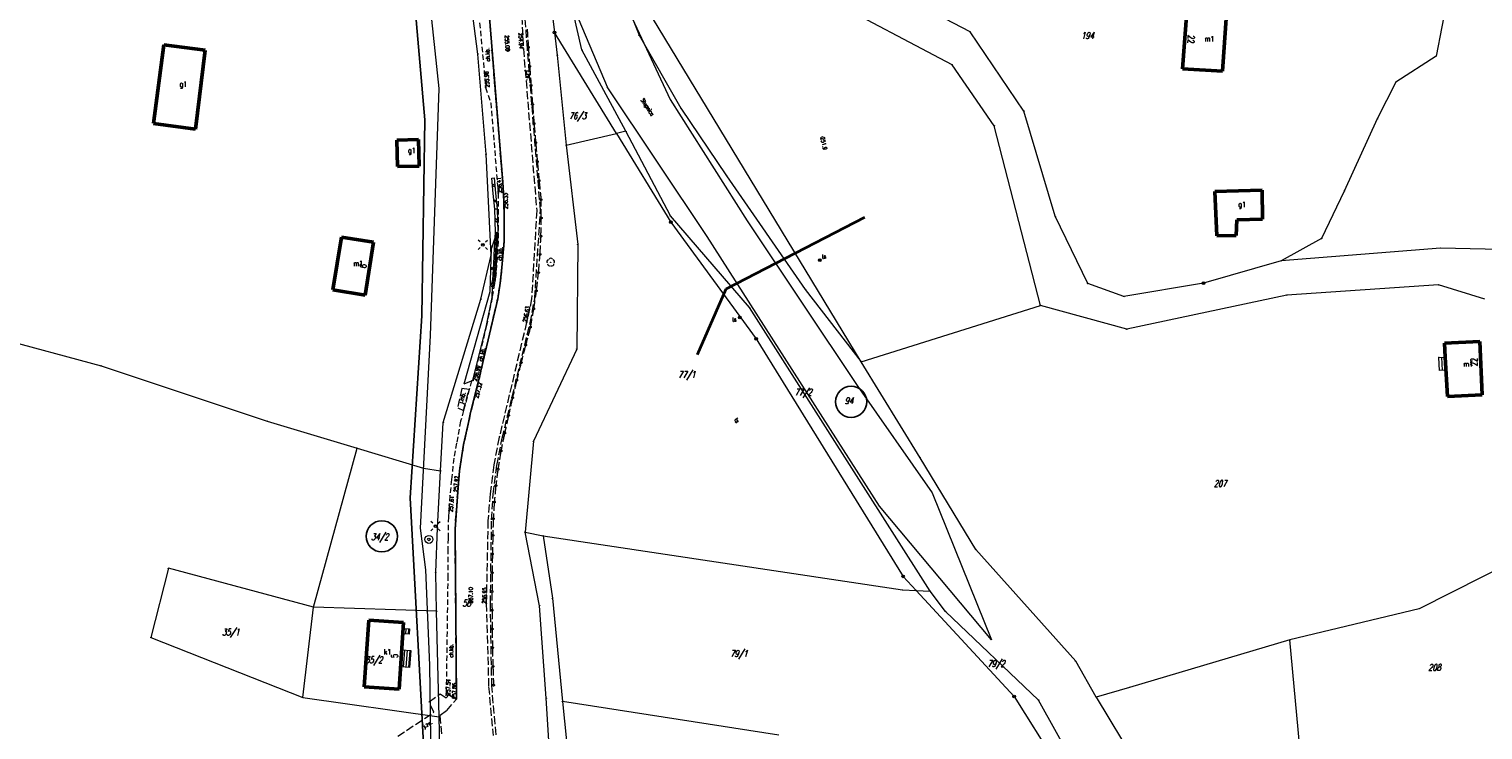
# Model space of a CAD drawing. Header units: metres. Extents: x 8389512 to 8390482, y 5507926 to 5510333.
# Tile 33 of 49: x 8389998 to 8390271, y 5509224 to 5509356. Entities that reach past the tile are written whole.
import ezdxf
from ezdxf.enums import TextEntityAlignment as Align

# ---------------------------------------------------------------- set-up
doc = ezdxf.new("R2010")
doc.units = ezdxf.units.M
doc.header["$MEASUREMENT"] = 0
for name, pattern in [('1', [0]), ('2_OTKC', [1.5, 1, -0.5]), ('2_OTKJ', [2, 1.5, -0.5]), ('2_OTKK', [0]), ('2_OTKR', [0]), ('2_OTWP', [0]), ('3_EGBB03', [0]), ('3_EGBS', [0]), ('3_EGBSG', [0]), ('3_EGBU_A', [0]), ('4_SULO', [0])]:
    doc.linetypes.add(name, pattern=pattern)
doc.layers.get('0').update_dxf_attribs({"color": 252, "linetype": 'CONTINUOUS', "lineweight": 100})
for name, color, linetype, lineweight in [('Dzialki', 252, '1', 18), ('EADTD_T_0', 252, 'CONTINUOUS', 25), ('EGBB_E_T_0', 252, 'CONTINUOUS', 20), ('EGBB_L_0', 252, '3_EGBU_A', 50), ('EGBE_L_3', 252, '3_EGBS', 18), ('Numery_dzialek', 252, 'CONTINUOUS', 13), ('OTD_L_12', 252, 'CONTINUOUS', 18), ('OTK_E_T_0', 252, 'CONTINUOUS', 0), ('OTK_E_T_1', 252, 'CONTINUOUS', 0), ('OTK_E_T_4', 252, 'CONTINUOUS', 0), ('OTK_L_0', 252, '2_OTKJ', 18), ('OTK_L_1', 252, '2_OTKK', 25), ('OTK_L_11', 252, 'CONTINUOUS', 18), ('OTK_L_2', 252, '2_OTKC', 18), ('OTK_L_5', 252, 'CONTINUOUS', 18), ('OTR_T_0', 252, 'CONTINUOUS', 18), ('OTW_E_T_0', 252, 'CONTINUOUS', 0), ('OTW_L_0', 252, '2_OTWP', 18), ('OTZ_T_0', 252, 'CONTINUOUS', 18), ('Oz działek', 3, 'CONTINUOUS', 25), ('PROJEKTOWANA KANALIZACJA', 1, 'CONTINUOUS', 25), ('PROJEKTOWANA WODA', 220, 'CONTINUOUS', 18), ('Punkty', 252, 'CONTINUOUS', 9), ('SUE_T_3', 252, 'CONTINUOUS', 18), ('SUL_L_1', 252, '4_SULO', 35), ('SUT_E_T_0', 252, 'CONTINUOUS', 0), ('SUT_T_0', 252, 'CONTINUOUS', 18), ('SUTP_E_T_0', 252, 'CONTINUOUS', 0), ('SUTR_T_0', 252, 'CONTINUOUS', 18), ('SUW_T_3', 252, 'CONTINUOUS', 18)]:
    doc.layers.add(name, color=color, linetype=linetype, lineweight=lineweight)
doc.styles.get("Standard").update_dxf_attribs({"font": 'Simplex.SHX', "width": 0.75})

# ---------------------------------------------------------------- blocks, each defined once
blk = doc.blocks.new('GRO')
at = {"linetype": 'Continuous'}
blk.add_circle((0, 0), 0.045, dxfattribs=at)
blk = doc.blocks.new('GRT')
at = {"linetype": 'Continuous'}
blk.add_circle((0, 0), 0.25, dxfattribs=at)
blk = doc.blocks.new('2_OTRS')
at = {"linetype": 'Continuous'}
blk.add_circle((0, 0), 0.045, dxfattribs=at)
blk = doc.blocks.new('2_OTZL')
at = {"linetype": 'Continuous'}
blk.add_circle((0, 0), 0.045, dxfattribs=at)
for centre, start, end in [((-0.36, 0.12), 102.1445, 221.86), ((0, 0.38), 30.1401, 149.8599), ((0.36, 0.12), 318.14, 77.8555), ((-0.22, -0.3), 174.1482, 293.8542), ((0.22, -0.3), 246.1458, 5.8518)]:
    blk.add_arc(centre, 0.375, start, end, dxfattribs=at)
blk = doc.blocks.new('4_SUEO_W')
at = {"linetype": 'Continuous'}
for p, q in [((-0.53035, 0.53035), (-0.8839, 0.8839)), ((0.53035, 0.53035), (0.8839, 0.8839)), ((-0.53035, -0.53035), (-0.8839, -0.8839)), ((0.53035, -0.53035), (0.8839, -0.8839))]:
    blk.add_line(p, q, dxfattribs=at)
blk.add_circle((0, 0), 0.025, dxfattribs=at)
blk = doc.blocks.new('4_SUPP')
at = {"linetype": 'Continuous'}
blk.add_circle((0, 0), 0.25, dxfattribs=at)
blk = doc.blocks.new('4_SUTK')
at = {"linetype": 'Continuous'}
for radius in [0.25, 0.225, 0.2, 0.175, 0.15, 0.125, 0.1, 0.075, 0.05, 0.025, 0.00715]:
    blk.add_circle((0, 0), radius, dxfattribs=at)
blk = doc.blocks.new('4_SUPS')
at = {"linetype": 'Continuous'}
blk.add_circle((0, 0), 0.0625, dxfattribs=at)
blk = doc.blocks.new('4_SUWS')
at = {"linetype": 'Continuous'}
for radius in [0.75, 0.25]:
    blk.add_circle((0, 0), radius, dxfattribs=at)

msp = doc.modelspace()

# ---------------------------------------------------------------- linework, layer by layer
at = {"layer": 'Dzialki'}
for p, q in [((8390107.86, 5509366.12), (8390112.47, 5509354.5)), ((8390174.72, 5509355.17), (8390150.45, 5509367.79)), ((8390082.16, 5509350.96), (8390080.23, 5509365.52)), ((8390095.33, 5509365.21), (8390096.57, 5509355)), ((8390101.72, 5509351.74), (8390098.62, 5509365.3)), ((8390154.22, 5509293.08), (8390111.52, 5509363.54)), ((8390171.34, 5509348.96), (8390145.44, 5509362.63)), ((8390264.8, 5509363.19), (8390262.34, 5509350.57)), ((8390184.84, 5509340.24), (8390174.72, 5509355.17)), ((8390108.21, 5509336.02), (8390096.57, 5509355)), ((8390096.57, 5509355), (8390097.09, 5509350.75)), ((8390112.47, 5509354.5), (8390120.34, 5509340.78)), ((8390083.7, 5509332.12), (8390082.16, 5509350.96)), ((8390097.09, 5509350.75), (8390098.78, 5509333.82)), ((8390110.01, 5509336.44), (8390101.72, 5509351.74)), ((8390262.34, 5509350.57), (8390254.81, 5509345.7)), ((8390179.27, 5509337.47), (8390171.34, 5509348.96)), ((8390254.81, 5509345.7), (8390251.29, 5509338.76)), ((8390120.34, 5509340.78), (8390128.94, 5509328.07)), ((8390190.75, 5509320.44), (8390184.84, 5509340.24)), ((8390251.29, 5509338.76), (8390245.07, 5509325.2)), ((8390098.78, 5509333.82), (8390108.21, 5509336.02)), ((8390110.01, 5509336.44), (8390108.21, 5509336.02)), ((8390108.21, 5509336.02), (8390118.44, 5509319.35)), ((8390118.38, 5509320.5), (8390110.01, 5509336.44)), ((8390187.95, 5509303.68), (8390179.27, 5509337.47)), ((8390098.78, 5509333.82), (8390100.93, 5509315.13)), ((8390084.64, 5509313.15), (8390083.7, 5509332.12)), ((8390128.94, 5509328.07), (8390143.72, 5509306.69)), ((8390245.07, 5509325.2), (8390240.82, 5509316.25)), ((8390133.23, 5509303.29), (8390118.38, 5509320.5)), ((8390196.84, 5509307.8), (8390190.75, 5509320.44)), ((8390118.44, 5509319.35), (8390134.48, 5509297.39)), ((8390100.93, 5509315.13), (8390100.74, 5509295.46)), ((8390240.82, 5509316.25), (8390233.25, 5509312.08)), ((8390263.17, 5509314.48), (8390233.25, 5509312.08)), ((8390279.3, 5509314.08), (8390263.17, 5509314.48)), ((8390082.74, 5509304.86), (8390084.64, 5509313.15)), ((8390233.25, 5509312.08), (8390218.64, 5509307.87)), ((8390143.72, 5509306.69), (8390154.22, 5509293.08)), ((8390203.65, 5509305.37), (8390196.84, 5509307.8)), ((8390218.64, 5509307.87), (8390203.65, 5509305.37)), ((8390262.79, 5509307.55), (8390234.28, 5509305.62)), ((8390271.52, 5509304.88), (8390262.79, 5509307.55)), ((8389962.81, 5509305.37), (8390011.29, 5509292.32)), ((8390075.65, 5509281.63), (8390082.74, 5509304.86)), ((8390167.19, 5509249.93), (8390133.23, 5509303.29)), ((8390154.22, 5509293.08), (8390187.95, 5509303.68)), ((8390204.19, 5509299.21), (8390187.95, 5509303.68)), ((8390234.28, 5509305.62), (8390204.19, 5509299.21)), ((8390100.74, 5509295.46), (8390092.6, 5509278.13)), ((8390134.48, 5509297.39), (8390162.11, 5509252.72)), ((8390011.29, 5509292.32), (8390042.56, 5509281.9)), ((8390165.33, 5509275.04), (8390154.22, 5509293.08)), ((8390042.56, 5509281.9), (8390059.44, 5509276.83)), ((8390075.14, 5509272.56), (8390075.65, 5509281.63)), ((8390051.24, 5509246.95), (8390059.44, 5509276.83)), ((8390059.44, 5509276.83), (8390071.9, 5509273.09)), ((8390092.6, 5509278.13), (8390091.03, 5509261.06)), ((8390071.9, 5509273.09), (8390075.14, 5509272.56)), ((8390175.79, 5509257.78), (8390165.33, 5509275.04)), ((8390074.54, 5509261.87), (8390075.14, 5509272.56)), ((8390074.23, 5509253.46), (8390074.54, 5509261.87)), ((8390093.77, 5509247.19), (8390091.03, 5509261.06)), ((8390091.03, 5509261.06), (8390094.41, 5509260.37)), ((8390094.41, 5509260.37), (8390096.18, 5509248.59)), ((8390094.41, 5509260.37), (8390162, 5509250.17)), ((8390194.59, 5509236.75), (8390175.79, 5509257.78)), ((8390023.95, 5509254.24), (8390020.68, 5509241.23)), ((8390051.24, 5509246.95), (8390023.95, 5509254.24)), ((8390277.97, 5509256.14), (8390259.17, 5509246.64)), ((8390074.4, 5509246.17), (8390074.23, 5509253.46)), ((8390162.11, 5509252.72), (8390164.58, 5509250.05)), ((8390096.18, 5509248.59), (8390098.06, 5509229.21)), ((8390162, 5509250.17), (8390164.58, 5509250.05)), ((8390164.58, 5509250.05), (8390167.19, 5509249.93)), ((8390164.58, 5509250.05), (8390183.02, 5509230.13)), ((8390170.11, 5509246.1), (8390167.19, 5509249.93)), ((8390049.26, 5509229.92), (8390051.24, 5509246.95)), ((8390074.4, 5509246.17), (8390051.24, 5509246.95)), ((8390074.85, 5509226.27), (8390074.4, 5509246.17)), ((8390095.01, 5509229.8), (8390093.77, 5509247.19)), ((8390187.59, 5509229.44), (8390170.11, 5509246.1)), ((8390259.17, 5509246.64), (8390234.88, 5509240.75)), ((8390020.68, 5509241.23), (8390049.26, 5509229.92)), ((8390234.88, 5509240.75), (8390204.7, 5509231.83)), ((8390237.2, 5509215.43), (8390234.88, 5509240.75)), ((8390198.4, 5509230.01), (8390194.59, 5509236.75)), ((8390049.26, 5509229.92), (8390074.85, 5509226.27)), ((8390095.79, 5509217.23), (8390095.01, 5509229.8)), ((8390183.02, 5509230.13), (8390191.58, 5509216.51)), ((8390196.7, 5509213.07), (8390187.59, 5509229.44)), ((8390204.7, 5509231.83), (8390198.4, 5509230.01)), ((8390198.4, 5509230.01), (8390206.33, 5509216.91)), ((8390098.06, 5509229.21), (8390099.2, 5509218.06)), ((8390138.76, 5509222.86), (8390098.06, 5509229.21)), ((8390075.16, 5509213.04), (8390074.85, 5509226.27))]:
    msp.add_line(p, q, dxfattribs=at)
at = {"layer": 'EGBB_L_0', "linetype": '3_EGBB03'}
for p, q in [((8390215.48, 5509358.91), (8390214.66, 5509348.19)), ((8390222.17, 5509347.75), (8390222.97, 5509358.5)), ((8390021.14, 5509337.91), (8390023.08, 5509352.72)), ((8390023.08, 5509352.72), (8390030.88, 5509351.68)), ((8390030.88, 5509351.68), (8390029.06, 5509336.85)), ((8390214.66, 5509348.19), (8390222.17, 5509347.75)), ((8390029.06, 5509336.85), (8390021.14, 5509337.91)), ((8390071.01, 5509334.87), (8390066.92, 5509334.78)), ((8390066.92, 5509334.78), (8390067.03, 5509329.79)), ((8390071.13, 5509329.88), (8390071.01, 5509334.87)), ((8390067.03, 5509329.79), (8390071.13, 5509329.88)), ((8390056.49, 5509316.54), (8390054.91, 5509306.64)), ((8390062.54, 5509315.58), (8390056.49, 5509316.54)), ((8390060.95, 5509305.59), (8390062.54, 5509315.58)), ((8390054.91, 5509306.64), (8390060.95, 5509305.59)), ((8390263.91, 5509296.58), (8390270.61, 5509296.88)), ((8390264.03, 5509293.96), (8390263.91, 5509296.58)), ((8390270.61, 5509296.88), (8390271.05, 5509286.84)), ((8390264.51, 5509286.58), (8390264.03, 5509293.96)), ((8390271.05, 5509286.84), (8390264.51, 5509286.58)), ((8390061.63, 5509244.49), (8390060.75, 5509231.97)), ((8390068.2, 5509244.03), (8390061.63, 5509244.49)), ((8390067.33, 5509231.51), (8390068.2, 5509244.03)), ((8390060.75, 5509231.97), (8390067.33, 5509231.51))]:
    msp.add_line(p, q, dxfattribs=at)
at = {"layer": 'EGBB_L_0', "linetype": '3_EGBU_A'}
for p, q in [((8390229.65, 5509325.37), (8390220.73, 5509325.12)), ((8390220.73, 5509325.12), (8390221.1, 5509316.76)), ((8390229.73, 5509319.89), (8390229.65, 5509325.37)), ((8390224.74, 5509316.83), (8390224.88, 5509319.8)), ((8390224.88, 5509319.8), (8390229.73, 5509319.89)), ((8390221.1, 5509316.76), (8390224.74, 5509316.83))]:
    msp.add_line(p, q, dxfattribs=at)
at = {"layer": 'EGBE_L_3', "linetype": '3_EGBSG'}
for p, q in [((8390262.86, 5509293.89), (8390264.03, 5509293.96)), ((8390068.12, 5509242.9), (8390069.32, 5509242.82)), ((8390067.84, 5509238.88), (8390069.55, 5509238.76))]:
    msp.add_line(p, q, dxfattribs=at)
at = {"layer": 'EGBE_L_3', "linetype": '3_EGBS'}
for p, q in [((8390263.02, 5509291.42), (8390262.86, 5509293.89)), ((8390263.36, 5509293.92), (8390263.51, 5509291.45)), ((8390263.86, 5509293.95), (8390264.01, 5509291.49)), ((8390264.03, 5509293.96), (8390264.19, 5509291.5)), ((8390264.19, 5509291.5), (8390263.02, 5509291.42)), ((8390068.12, 5509242.9), (8390068.05, 5509241.91)), ((8390068.05, 5509241.91), (8390068.12, 5509242.9)), ((8390069.26, 5509241.85), (8390068.05, 5509241.91)), ((8390068.62, 5509242.87), (8390068.55, 5509241.89)), ((8390069.12, 5509242.83), (8390069.05, 5509241.86)), ((8390069.32, 5509242.82), (8390069.26, 5509241.85)), ((8390067.62, 5509235.67), (8390067.84, 5509238.88)), ((8390068.34, 5509238.84), (8390068.11, 5509235.64)), ((8390068.84, 5509238.81), (8390068.61, 5509235.6)), ((8390069.34, 5509238.77), (8390069.11, 5509235.56)), ((8390069.55, 5509238.76), (8390069.32, 5509235.55)), ((8390069.32, 5509235.55), (8390067.62, 5509235.67))]:
    msp.add_line(p, q, dxfattribs=at)
for p in [(8390262.86, 5509293.89), (8390067.84, 5509238.88)]:
    msp.add_point(p, dxfattribs=at)
at = {"layer": 'OTD_L_12'}
for p, q in [((8390084.76, 5509327.64), (8390085.26, 5509327.68)), ((8390085.54, 5509324.77), (8390085.26, 5509327.68)), ((8390085.05, 5509324.72), (8390084.76, 5509327.64)), ((8390085.4, 5509326.23), (8390084.88, 5509326.47)), ((8390085.43, 5509325.94), (8390084.9, 5509326.18)), ((8390085.33, 5509321.81), (8390085.05, 5509324.72)), ((8390085.69, 5509323.31), (8390085.16, 5509323.55)), ((8390085.71, 5509323.02), (8390085.19, 5509323.26)), ((8390085.83, 5509321.85), (8390085.54, 5509324.77)), ((8390085.33, 5509321.81), (8390085.83, 5509321.85)), ((8390085.33, 5509321.82), (8390085.83, 5509321.84)), ((8390085.46, 5509317.42), (8390085.33, 5509321.82)), ((8390085.89, 5509319.64), (8390085.38, 5509320.06)), ((8390085.91, 5509319.2), (8390085.4, 5509319.62)), ((8390085.96, 5509317.44), (8390085.83, 5509321.84)), ((8390085.3, 5509314.47), (8390085.46, 5509317.44)), ((8390085.46, 5509317.44), (8390085.96, 5509317.42)), ((8390085.46, 5509317.42), (8390085.96, 5509317.44)), ((8390085.79, 5509314.45), (8390085.96, 5509317.42)), ((8390085.13, 5509311.5), (8390085.3, 5509314.47)), ((8390085.86, 5509315.63), (8390085.38, 5509315.96)), ((8390085.88, 5509315.93), (8390085.39, 5509316.26)), ((8390085.63, 5509311.48), (8390085.79, 5509314.45)), ((8390084.99, 5509308.52), (8390085.13, 5509311.5)), ((8390085.13, 5509311.5), (8390085.63, 5509311.48)), ((8390085.13, 5509311.5), (8390085.63, 5509311.48)), ((8390085.7, 5509312.66), (8390085.21, 5509312.99)), ((8390085.71, 5509312.96), (8390085.23, 5509313.29)), ((8390085.49, 5509308.5), (8390085.63, 5509311.48)), ((8390084.64, 5509307.33), (8390085, 5509308.58)), ((8390085, 5509308.58), (8390085.48, 5509308.44)), ((8390085.55, 5509309.69), (8390085.06, 5509310.01)), ((8390085.56, 5509309.99), (8390085.07, 5509310.31)), ((8390084.64, 5509307.33), (8390085.12, 5509307.19)), ((8390085.26, 5509307.69), (8390084.82, 5509307.95)), ((8390085.3, 5509307.82), (8390084.86, 5509308.08)), ((8390084.99, 5509308.52), (8390085.49, 5509308.5)), ((8390085.12, 5509307.19), (8390085.48, 5509308.44))]:
    msp.add_line(p, q, dxfattribs=at)
at = {"layer": 'OTK_L_0', "linetype": '2_OTKJ'}
for p, q in [((8390089.97, 5509365.99), (8390090.72, 5509351.95)), ((8390091.47, 5509352.02), (8390090.45, 5509366.02)), ((8390083.85, 5509363.66), (8390086.82, 5509326.86)), ((8390090.72, 5509351.95), (8390093.22, 5509321.52)), ((8390093.93, 5509321.64), (8390091.47, 5509352.02)), ((8390086.82, 5509326.86), (8390086.97, 5509324.83)), ((8390086.97, 5509324.83), (8390087.11, 5509320.73)), ((8390087.11, 5509320.73), (8390087.1, 5509315.73)), ((8390093.22, 5509321.52), (8390092.27, 5509304.95)), ((8390092.85, 5509304.93), (8390093.93, 5509321.64)), ((8390087.1, 5509315.73), (8390086.67, 5509310.81)), ((8390086.67, 5509310.81), (8390086.36, 5509307.89)), ((8390086.36, 5509307.89), (8390085.88, 5509304.92)), ((8390085.88, 5509304.92), (8390082.24, 5509289.25)), ((8390092.27, 5509304.95), (8390091.32, 5509300.46)), ((8390092, 5509300.41), (8390092.85, 5509304.93)), ((8390091.32, 5509300.46), (8390086.16, 5509278.87)), ((8390086.73, 5509278.7), (8390092, 5509300.41)), ((8390079.15, 5509288.07), (8390078.37, 5509284.43)), ((8390080.52, 5509287.86), (8390079.15, 5509288.07)), ((8390079.45, 5509283.89), (8390080.52, 5509287.86)), ((8390082.24, 5509289.25), (8390080.79, 5509283.54)), ((8390078.37, 5509284.43), (8390079.45, 5509283.89)), ((8390080.41, 5509281.63), (8390079.47, 5509277.55)), ((8390080.79, 5509283.54), (8390080.41, 5509281.63)), ((8390086.16, 5509278.87), (8390085.15, 5509273.67)), ((8390085.74, 5509273.6), (8390086.73, 5509278.7)), ((8390079.47, 5509277.55), (8390078.69, 5509272.55)), ((8390085.15, 5509273.67), (8390084.48, 5509268.23)), ((8390085.05, 5509268.17), (8390085.74, 5509273.6)), ((8390078.69, 5509272.55), (8390078.36, 5509268.56)), ((8390078.36, 5509268.56), (8390077.86, 5509261.58)), ((8390084.48, 5509268.23), (8390084.05, 5509263.19)), ((8390084.75, 5509263.34), (8390085.05, 5509268.17)), ((8390084.05, 5509263.19), (8390083.73, 5509247.59)), ((8390084.51, 5509247.62), (8390084.75, 5509263.34)), ((8390077.86, 5509261.58), (8390078.13, 5509229.65)), ((8390083.73, 5509247.59), (8390084.18, 5509231.98)), ((8390084.78, 5509232.1), (8390084.51, 5509247.62)), ((8390084.18, 5509231.98), (8390085.01, 5509222.76)), ((8390085.58, 5509222.92), (8390084.78, 5509232.1)), ((8390072.97, 5509229.14), (8390075.08, 5509230.6)), ((8390075.08, 5509230.6), (8390076.2, 5509229.85)), ((8390076.68, 5509230.45), (8390076.2, 5509229.85)), ((8390076.29, 5509227.48), (8390078.13, 5509229.65)), ((8390078.13, 5509229.65), (8390076.68, 5509230.45)), ((8390067.1, 5509222.64), (8390073.89, 5509227.16)), ((8390073.89, 5509227.16), (8390072.97, 5509229.14)), ((8390075.07, 5509226.59), (8390076.29, 5509227.48)), ((8390075.37, 5509223.07), (8390075.07, 5509226.59))]:
    msp.add_line(p, q, dxfattribs=at)
at = {"layer": 'OTK_L_1', "linetype": '2_OTKK'}
for p, q in [((8390086.82, 5509326.86), (8390083.85, 5509363.66)), ((8390086.97, 5509324.83), (8390086.82, 5509326.86)), ((8390087.11, 5509320.73), (8390086.97, 5509324.83)), ((8390087.1, 5509315.73), (8390087.11, 5509320.73)), ((8390086.67, 5509310.81), (8390087.1, 5509315.73)), ((8390086.36, 5509307.89), (8390086.67, 5509310.81)), ((8390085.88, 5509304.92), (8390086.36, 5509307.89)), ((8390082.24, 5509289.25), (8390085.88, 5509304.92)), ((8390080.79, 5509283.54), (8390082.24, 5509289.25)), ((8390079.47, 5509277.55), (8390080.41, 5509281.63)), ((8390080.41, 5509281.63), (8390080.79, 5509283.54)), ((8390078.69, 5509272.55), (8390079.47, 5509277.55)), ((8390078.36, 5509268.56), (8390078.69, 5509272.55)), ((8390077.86, 5509261.58), (8390078.36, 5509268.56)), ((8390078.13, 5509229.65), (8390077.86, 5509261.58)), ((8390076.19, 5509230.38), (8390076.68, 5509230.45)), ((8390076.68, 5509230.45), (8390078.13, 5509229.65))]:
    msp.add_line(p, q, dxfattribs=at)
at = {"layer": 'OTK_L_11', "linetype": '2_OTKJ'}
for centre in [(8390091.65, 5509352.24), (8390091.89, 5509348.65), (8390092.16, 5509345.07), (8390092.43, 5509341.48), (8390092.72, 5509337.89), (8390093.02, 5509334.31), (8390093.34, 5509330.73), (8390093.67, 5509327.15), (8390094.02, 5509323.57), (8390094.02, 5509323.57), (8390094.07, 5509320.13), (8390094.01, 5509316.7), (8390093.83, 5509313.27), (8390093.55, 5509309.85), (8390093.16, 5509306.44), (8390092.66, 5509303.04), (8390092.04, 5509299.6), (8390092.04, 5509299.6), (8390091.14, 5509296.22), (8390090.29, 5509292.92), (8390089.47, 5509289.62), (8390088.68, 5509286.31), (8390087.92, 5509282.99), (8390087.2, 5509279.66), (8390086.5, 5509276.32), (8390086.5, 5509276.32), (8390085.94, 5509272.88), (8390085.54, 5509269.79), (8390085.25, 5509266.68), (8390085.06, 5509263.56), (8390084.97, 5509260.42), (8390084.97, 5509260.42), (8390084.89, 5509256.92), (8390084.84, 5509253.4), (8390084.81, 5509249.87), (8390084.81, 5509246.35), (8390084.84, 5509242.82), (8390084.9, 5509239.3), (8390084.99, 5509235.77), (8390085.1, 5509232.25)]:
    msp.add_circle(centre, 0.17, dxfattribs=at)
for centre, radius, start, end in [((8391006.27, 5509413.5), 916.67, 183.61782, 183.82081), ((8391006.27, 5509413.5), 916.67, 183.84265, 184.04564), ((8391006.27, 5509413.5), 916.67, 184.06748, 184.27047), ((8391006.27, 5509413.5), 916.67, 184.29231, 184.4953), ((8391006.27, 5509413.5), 916.67, 184.51714, 184.72013), ((8391006.27, 5509413.5), 916.67, 184.74197, 184.94496), ((8391006.27, 5509413.5), 916.67, 184.9668, 185.16979), ((8391006.27, 5509413.5), 916.67, 185.19163, 185.39462), ((8391006.27, 5509413.5), 916.67, 185.41646, 185.61945), ((8389986.74, 5509320.36), 107.33, 359.9655, 1.6205), ((8389986.74, 5509320.36), 107.33, 358.1325, 359.7874), ((8389986.74, 5509320.36), 107.33, 356.2994, 357.9544), ((8389986.74, 5509320.36), 107.33, 354.4664, 356.1214), ((8389986.74, 5509320.36), 107.33, 352.6334, 354.2883), ((8389986.74, 5509320.36), 107.33, 350.8003, 352.4553), ((8389986.74, 5509320.36), 107.33, 348.9407, 350.6223), ((8390450.33, 5509202.04), 371.34, 164.7955, 165.2815), ((8390450.33, 5509202.04), 371.34, 165.3325, 165.807), ((8390450.33, 5509202.04), 371.34, 165.858, 166.3325), ((8390450.33, 5509202.04), 371.34, 166.3835, 166.8579), ((8390450.33, 5509202.04), 371.34, 166.909, 167.3834), ((8390450.33, 5509202.04), 371.34, 167.4345, 167.9089), ((8390450.33, 5509202.04), 371.34, 167.96, 168.4344), ((8390179.42, 5509259.35), 94.46, 169.7625, 171.6732), ((8390179.42, 5509259.35), 94.46, 171.8572, 173.5675), ((8390179.42, 5509259.35), 94.46, 173.7516, 175.4619), ((8390179.42, 5509259.35), 94.46, 175.646, 177.3563), ((8390179.42, 5509259.35), 94.46, 177.5403, 179.2507), ((8390535.39, 5509248.41), 450.58, 178.4959, 178.8965), ((8390535.39, 5509248.41), 450.58, 178.94, 179.3447), ((8390535.39, 5509248.41), 450.58, 179.3883, 179.793), ((8390535.39, 5509248.41), 450.58, 179.8365, 180.2412), ((8390535.39, 5509248.41), 450.58, 180.2847, 180.6894), ((8390535.39, 5509248.41), 450.58, 180.733, 181.1377), ((8390535.39, 5509248.41), 450.58, 181.1812, 181.5859), ((8390535.39, 5509248.41), 450.58, 181.6295, 182.0341)]:
    msp.add_arc(centre, radius, start, end, dxfattribs=at)
at = {"layer": 'OTK_L_2', "linetype": '2_OTKC'}
for p, q in [((8390086.82, 5509326.86), (8390083.85, 5509363.66)), ((8390082.49, 5509356.82), (8390083.62, 5509344.65)), ((8390083.62, 5509344.65), (8390084.57, 5509341.77)), ((8390084.57, 5509341.77), (8390085.98, 5509324.8)), ((8390086.97, 5509324.83), (8390086.82, 5509326.86)), ((8390085.98, 5509324.8), (8390085.99, 5509315.77)), ((8390087.11, 5509320.73), (8390086.97, 5509324.83)), ((8390087.1, 5509315.73), (8390087.11, 5509320.73)), ((8390085.99, 5509315.77), (8390085.58, 5509309.87)), ((8390086.67, 5509310.81), (8390087.1, 5509315.73)), ((8390085.58, 5509309.87), (8390085.29, 5509307.8)), ((8390086.36, 5509307.89), (8390086.67, 5509310.81)), ((8390085.29, 5509307.8), (8390084.84, 5509305.16)), ((8390085.88, 5509304.92), (8390086.36, 5509307.89)), ((8390082.24, 5509289.25), (8390085.88, 5509304.92)), ((8390084.84, 5509305.16), (8390083.79, 5509299.88)), ((8390083.79, 5509299.88), (8390081.21, 5509289.55)), ((8390080.95, 5509289.48), (8390080.52, 5509287.86)), ((8390081.21, 5509289.55), (8390080.95, 5509289.48)), ((8390080.52, 5509287.86), (8390079.45, 5509283.89)), ((8390080.79, 5509283.54), (8390082.24, 5509289.25)), ((8390078.91, 5509281.89), (8390078.15, 5509277.78)), ((8390079.45, 5509283.89), (8390078.91, 5509281.89)), ((8390079.47, 5509277.55), (8390080.41, 5509281.63)), ((8390080.41, 5509281.63), (8390080.79, 5509283.54)), ((8390078.15, 5509277.78), (8390077.64, 5509274.92)), ((8390078.69, 5509272.55), (8390079.47, 5509277.55)), ((8390077.64, 5509274.92), (8390077.19, 5509270.93)), ((8390077.19, 5509270.93), (8390076.91, 5509267.89)), ((8390078.36, 5509268.56), (8390078.69, 5509272.55)), ((8390076.91, 5509267.89), (8390076.61, 5509263.92)), ((8390077.86, 5509261.58), (8390078.36, 5509268.56)), ((8390076.61, 5509263.92), (8390076.54, 5509259.87)), ((8390076.54, 5509259.87), (8390076.51, 5509257.88)), ((8390078.13, 5509229.65), (8390077.86, 5509261.58)), ((8390076.51, 5509257.88), (8390076.5, 5509252.85)), ((8390076.5, 5509252.85), (8390076.19, 5509230.38)), ((8390076.19, 5509230.38), (8390076.68, 5509230.45)), ((8390076.68, 5509230.45), (8390078.13, 5509229.65))]:
    msp.add_line(p, q, dxfattribs=at)
at = {"layer": 'OTK_L_5', "linetype": '2_OTKR'}
for p, q in [((8390085.71, 5509317.43), (8390084.73, 5509314.48)), ((8390085.38, 5509311.49), (8390085.71, 5509317.43)), ((8390084.48, 5509306.29), (8390084.73, 5509314.48)), ((8390085.24, 5509308.51), (8390085.38, 5509311.49)), ((8390079.55, 5509288.96), (8390084.48, 5509306.29)), ((8390084.84, 5509305.16), (8390084.88, 5509307.26)), ((8390084.88, 5509307.26), (8390085.24, 5509308.51)), ((8390083.79, 5509299.88), (8390084.84, 5509305.16)), ((8390081.21, 5509289.55), (8390083.79, 5509299.88)), ((8390079.55, 5509288.96), (8390080.95, 5509289.48)), ((8390080.95, 5509289.48), (8390081.21, 5509289.55))]:
    msp.add_line(p, q, dxfattribs=at)
at = {"layer": 'OTW_L_0', "linetype": '2_OTWP'}
for p, q in [((8390099.75, 5509360.66), (8390106.5, 5509344.82)), ((8390109.01, 5509362.3), (8390118.3, 5509342.39)), ((8390125.26, 5509316.63), (8390106.5, 5509344.82)), ((8390118.3, 5509342.39), (8390132.81, 5509319.56)), ((8390132.81, 5509319.56), (8390153.5, 5509288.64)), ((8390157.71, 5509265.9), (8390125.26, 5509316.63)), ((8390153.5, 5509288.64), (8390167.59, 5509268.43)), ((8390167.59, 5509268.43), (8390178.77, 5509240.79)), ((8390178.77, 5509240.79), (8390157.71, 5509265.9))]:
    msp.add_line(p, q, dxfattribs=at)
at = {"layer": 'Oz działek', "linetype": 'Continuous'}
for centre in [(8390152.34, 5509285.55), (8390064.09, 5509260.25)]:
    msp.add_circle(centre, 2.94, dxfattribs=at)
at = {"layer": 'PROJEKTOWANA KANALIZACJA', "linetype": 'Continuous'}
for p, q in [((8390072.18, 5509338.6), (8390069.38, 5509371.12)), ((8390071.61, 5509301.74), (8390072.18, 5509338.6)), ((8390069.43, 5509267.48), (8390071.61, 5509301.74)), ((8390074.16, 5509179.39), (8390069.43, 5509267.48))]:
    msp.add_line(p, q, dxfattribs=at)
at = {"layer": 'PROJEKTOWANA WODA', "linetype": 'Continuous'}
for p, q in [((8390074.88, 5509344.49), (8390072.16, 5509370.2)), ((8390073.26, 5509298.01), (8390074.88, 5509344.49)), ((8390071.34, 5509261.77), (8390073.26, 5509298.01)), ((8390072.4, 5509253.97), (8390071.34, 5509261.77)), ((8390073.15, 5509236.04), (8390072.4, 5509253.97)), ((8390073.39, 5509215.01), (8390073.15, 5509236.04))]:
    msp.add_line(p, q, dxfattribs=at)
at = {"layer": 'SUL_L_1', "linetype": '4_SULO'}
for p, q in [((8390154.87, 5509320.24), (8390128.8, 5509306.76)), ((8390128.8, 5509306.76), (8390123.37, 5509294.4))]:
    msp.add_line(p, q, dxfattribs=at)

# ---------------------------------------------------------------- block references
at = {"layer": 'OTR_T_0'}
for p in [(8390087.8, 5509351.48), (8390090.72, 5509351.95), (8390083.62, 5509344.65), (8390085.98, 5509324.8), (8390086.97, 5509324.83), (8390091.32, 5509300.46), (8390081.21, 5509289.55), (8390082.24, 5509289.25), (8390076.91, 5509267.89), (8390078.36, 5509268.56), (8390080.81, 5509247.65), (8390083.73, 5509247.59), (8390076.19, 5509230.38), (8390078.13, 5509229.65)]:
    msp.add_blockref('2_OTRS', p, dxfattribs=at)
at = {"layer": 'OTZ_T_0'}
msp.add_blockref('2_OTZL', (8390095.86, 5509311.79), dxfattribs=at)
at = {"layer": 'Punkty'}
for name, p in [('GRT', (8390096.57, 5509355)), ('GRO', (8390174.72, 5509355.17)), ('GRO', (8390112.47, 5509354.5)), ('GRO', (8390082.16, 5509350.96)), ('GRO', (8390097.09, 5509350.75)), ('GRO', (8390101.72, 5509351.74)), ('GRO', (8390262.34, 5509350.57)), ('GRO', (8390171.34, 5509348.96)), ('GRO', (8390254.81, 5509345.7)), ('GRO', (8390120.34, 5509340.78)), ('GRO', (8390184.84, 5509340.24)), ('GRO', (8390251.29, 5509338.76)), ('GRO', (8390108.21, 5509336.02)), ('GRO', (8390110.01, 5509336.44)), ('GRO', (8390179.27, 5509337.47)), ('GRO', (8390098.78, 5509333.82)), ('GRO', (8390083.7, 5509332.12)), ('GRO', (8390128.94, 5509328.07)), ('GRO', (8390245.07, 5509325.2)), ('GRT', (8390118.44, 5509319.35)), ('GRO', (8390118.38, 5509320.5)), ('GRO', (8390190.75, 5509320.44)), ('GRO', (8390100.93, 5509315.13)), ('GRO', (8390240.82, 5509316.25)), ('GRO', (8390263.17, 5509314.48)), ('GRO', (8390084.64, 5509313.15)), ('GRO', (8390233.25, 5509312.08)), ('GRO', (8390143.72, 5509306.69)), ('GRO', (8390196.84, 5509307.8)), ('GRT', (8390218.64, 5509307.87)), ('GRO', (8390262.79, 5509307.55)), ('GRO', (8390082.74, 5509304.86)), ('GRO', (8390133.23, 5509303.29)), ('GRO', (8390187.95, 5509303.68)), ('GRO', (8390203.65, 5509305.37)), ('GRO', (8390234.28, 5509305.62)), ('GRT', (8390134.48, 5509297.39)), ('GRO', (8390204.19, 5509299.21)), ('GRO', (8390100.74, 5509295.46)), ('GRO', (8390011.29, 5509292.32)), ('GRO', (8390154.22, 5509293.08)), ('GRO', (8390042.56, 5509281.9)), ('GRO', (8390075.65, 5509281.63)), ('GRO', (8390059.44, 5509276.83)), ('GRO', (8390092.6, 5509278.13)), ('GRO', (8390071.9, 5509273.09)), ('GRO', (8390165.33, 5509275.04)), ('GRO', (8390075.14, 5509272.56)), ('GRO', (8390074.54, 5509261.87)), ('GRO', (8390091.03, 5509261.06)), ('GRO', (8390094.41, 5509260.37)), ('GRO', (8390175.79, 5509257.78)), ('GRO', (8390023.95, 5509254.24)), ('GRO', (8390074.23, 5509253.46)), ('GRT', (8390162.11, 5509252.72)), ('GRO', (8390096.18, 5509248.59)), ('GRO', (8390162, 5509250.17)), ('GRO', (8390164.58, 5509250.05)), ('GRO', (8390167.19, 5509249.93)), ('GRO', (8390051.24, 5509246.95)), ('GRO', (8390074.4, 5509246.17)), ('GRO', (8390093.77, 5509247.19)), ('GRO', (8390170.11, 5509246.1)), ('GRO', (8390259.17, 5509246.64)), ('GRO', (8390020.68, 5509241.23)), ('GRO', (8390234.88, 5509240.75)), ('GRO', (8390194.59, 5509236.75)), ('GRO', (8390049.26, 5509229.92)), ('GRO', (8390095.01, 5509229.8)), ('GRO', (8390098.06, 5509229.21)), ('GRT', (8390183.02, 5509230.13)), ('GRO', (8390187.59, 5509229.44)), ('GRO', (8390198.4, 5509230.01)), ('GRO', (8390204.7, 5509231.83)), ('GRO', (8390074.85, 5509226.27))]:
    msp.add_blockref(name, p, dxfattribs=at)
at = {"layer": 'SUE_T_3'}
for name, p in [('4_SUEO_W', (8390083.09, 5509315.09)), ('4_SUPP', (8390083.09, 5509315.09)), ('4_SUEO_W', (8390074.19, 5509262.17)), ('4_SUPP', (8390074.19, 5509262.17))]:
    msp.add_blockref(name, p, dxfattribs=at)
at = {"layer": 'SUT_T_0'}
for p in [(8390146.44, 5509312.21), (8390131.39, 5509301.41)]:
    msp.add_blockref('4_SUTK', p, dxfattribs=at)
at = {"layer": 'SUTR_T_0'}
msp.add_blockref('4_SUPS', (8390146.92, 5509335.36), dxfattribs=at)
at = {"layer": 'SUW_T_3'}
msp.add_blockref('4_SUWS', (8390072.96, 5509259.68), dxfattribs=at)

# ---------------------------------------------------------------- texts
at = {"layer": 'EADTD_T_0', "width": 0.7}
for s, rotation, p in [('22', 265.8377, (8390215.65, 5509353.77)), ('6', 82.48, (8390061.19, 5509311)), ('22', 91.23, (8390270.15, 5509293.05)), ('5', 88.26, (8390067.12, 5509237.75))]:
    msp.add_text(s, height=1.25, rotation=rotation, dxfattribs=at).set_placement(p, align=Align.CENTER)
at = {"layer": 'EGBB_E_T_0', "width": 0.7}
for s, p in [('m1', (8390218.82, 5509353.34)), ('g1', (8390026.04, 5509344.79)), ('g1', (8390069.02, 5509332.33)), ('g1', (8390225.14, 5509322.19)), ('m1', (8390058.72, 5509311.09)), ('m1', (8390267.47, 5509292.17)), ('k1', (8390064.48, 5509238))]:
    msp.add_text(s, height=1, dxfattribs=at).set_placement(p)
at = {"layer": 'Numery_dzialek', "oblique": 15, "width": 0.7}
for s, p in [('194', (8390195.62, 5509355.06)), ('76/3', (8390099.28, 5509339.96)), ('77/1', (8390119.82, 5509291.3)), ('77/2', (8390141.72, 5509287.97)), ('94', (8390151.16, 5509286.39)), ('207', (8390220.56, 5509270.83)), ('58', (8390079.25, 5509248.33)), ('79/1', (8390129.61, 5509238.82)), ('79/2', (8390177.98, 5509236.94)), ('208', (8390260.87, 5509236.23))]:
    msp.add_text(s, height=1.25, dxfattribs=at).set_placement(p, align=Align.TOP_LEFT)
for s, p in [('34/2', (8390063.71, 5509260.07)), ('35/1', (8390035.67, 5509242.15)), ('35/2', (8390062.57, 5509236.92))]:
    msp.add_text(s, height=1.25, dxfattribs=at).set_placement(p, align=Align.MIDDLE)
at = {"layer": 'OTK_E_T_0', "lineweight": 9, "width": 0.7}
for s, rotation, p in [('j.zw.', 274.4525, (8390091.57, 5509346.97)), ('j.mb.', 71.8473, (8390079.29, 5509286.27)), ('j.zw.', 29.7192, (8390072.74, 5509224.85))]:
    msp.add_text(s, height=0.75, rotation=rotation, dxfattribs=at).set_placement(p, align=Align.MIDDLE)
at = {"layer": 'OTK_E_T_1', "lineweight": 9, "width": 0.7}
for rotation, p in [(92.9917, (8390083.99, 5509350.85)), (84.7299, (8390086.34, 5509313.41)), (76.3282, (8390082.92, 5509294.46)), (88.9138, (8390077.13, 5509238.73))]:
    msp.add_text('ch.kb.', height=0.75, rotation=rotation, dxfattribs=at).set_placement(p, align=Align.MIDDLE)
at = {"layer": 'OTK_E_T_4', "lineweight": 9, "width": 0.7}
msp.add_text('w.', height=0.75, rotation=87.0514, dxfattribs=at).set_placement((8390084.74, 5509310.81), align=Align.MIDDLE)
at = {"layer": 'OTR_T_0', "lineweight": 9, "width": 0.7}
msp.add_text('255.08', height=0.75, rotation=274.4003, dxfattribs=at).set_placement((8390087.8, 5509351.48), align=Align.MIDDLE_RIGHT)
for s, rotation, p in [('254.94', 273.0578, (8390090.72, 5509351.95)), ('256.33', 91.953, (8390086.97, 5509324.83)), ('257.32', 75.753, (8390082.24, 5509289.25)), ('257.61', 85.6786, (8390076.91, 5509267.89))]:
    msp.add_text(s, height=0.75, rotation=rotation, dxfattribs=at).set_placement(p, align=Align.TOP_RIGHT)
for s, rotation, p in [('255.98', 95.3048, (8390083.62, 5509344.65)), ('256.41', 94.7497, (8390085.98, 5509324.8)), ('256.99', 75.9768, (8390081.21, 5509289.55)), ('257.54', 89.2096, (8390076.19, 5509230.38))]:
    msp.add_text(s, height=0.75, rotation=rotation, dxfattribs=at).set_placement(p, align=Align.TOP_LEFT)
for s, rotation, p in [('256.63', 78.0535, (8390091.32, 5509300.46)), ('257.92', 85.905, (8390078.36, 5509268.56)), ('256.95', 88.8249, (8390083.73, 5509247.59)), ('257.86', 90.4845, (8390078.13, 5509229.65))]:
    msp.add_text(s, height=0.75, rotation=rotation, dxfattribs=at).set_placement(p)
msp.add_text('257.10', height=0.75, rotation=90.1232, dxfattribs=at).set_placement((8390080.81, 5509247.65), align=Align.MIDDLE_LEFT)
at = {"layer": 'OTW_E_T_0', "lineweight": 9, "width": 0.7}
msp.add_text('Stupnica', height=0.75, rotation=302.7995, dxfattribs=at).set_placement((8390113.98, 5509340.92), align=Align.MIDDLE)
at = {"layer": 'SUT_E_T_0', "lineweight": 9, "width": 0.7}
for p in [(8390146.85, 5509312.5), (8390129.98, 5509300.65)]:
    msp.add_text('ts', height=0.75, dxfattribs=at).set_placement(p)
at = {"layer": 'SUTP_E_T_0', "lineweight": 9, "width": 0.7}
msp.add_text('ts', height=0.75, rotation=301.2622, dxfattribs=at).set_placement((8390130.87, 5509282.03), align=Align.MIDDLE)
at = {"layer": 'SUTR_T_0', "lineweight": 9, "width": 0.7}
msp.add_text('251.9', height=0.75, rotation=283.5857, dxfattribs=at).set_placement((8390146.92, 5509335.36), align=Align.MIDDLE_LEFT)

doc.saveas('drawing.dxf')
